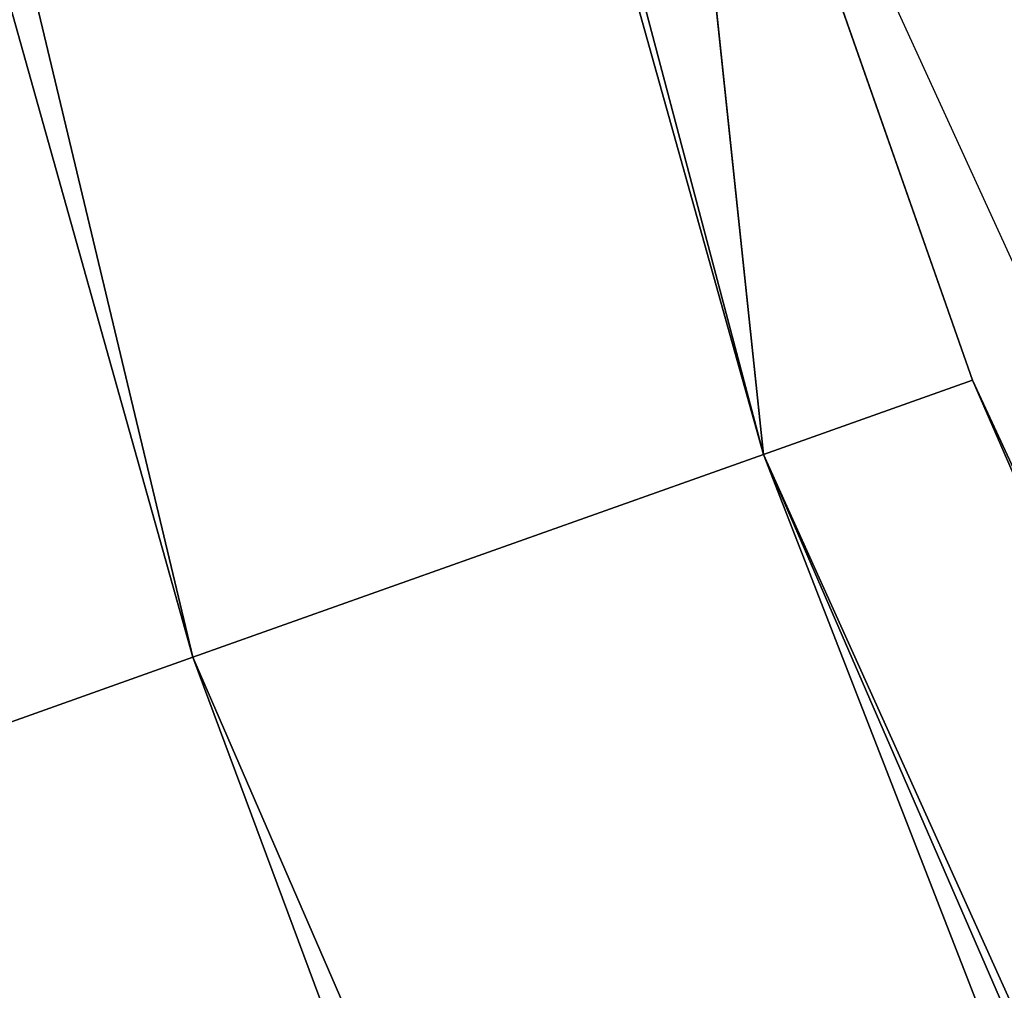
# Model space of a CAD drawing. Header units: millimetres. Extents: x 1 to 201, y 1 to 201.
# Tile 168 of 256: x 35.879 to 36.474, y 77.692 to 78.278. Entities that reach past the tile are written whole.
import ezdxf

# ---------------------------------------------------------------- set-up
doc = ezdxf.new("R2010")
doc.units = ezdxf.units.MM
doc.header["$LTSCALE"] = 25.4
doc.layers.get('0').update_dxf_attribs({"true_color": 0xff5454})

# ---------------------------------------------------------------- blocks, each defined once
blk = doc.blocks.new('MERIDA-LED-9514.STL#1')
at = {"color": 7, "true_color": 0xffffff}
mesh = blk.add_polyface(dxfattribs=at)
corners = [(33.93274, 87.06326, -43), (36.32888, 78.01588, -43.5), (33.80156, 87.036, -43.5)]
mesh.append_faces([[corners[k] for k in face] for face in [(0, 1, 2)]], dxfattribs={"color": 7})
mesh = blk.add_polyface(dxfattribs=at)
corners = [(33.93274, 87.06326, -43), (36.26744, 78.59584, -43), (36.32888, 78.01588, -43.5)]
mesh.append_faces([[corners[k] for k in face] for face in [(0, 1, 2)]], dxfattribs={"color": 7})
mesh = blk.add_polyface(dxfattribs=at)
corners = [(33.80156, 87.036, -43.5), (35.98399, 77.8933, -43.86602), (33.4432, 86.96153, -43.86602), (36.32888, 78.01588, -43.5)]
mesh.append_faces([[corners[k] for k in face] for face in [(0, 1, 2), (1, 0, 3)]], dxfattribs={"vtx0": -1, "color": 7})
mesh = blk.add_polyface(dxfattribs=at)
corners = [(33.4432, 86.96153, -43.86602), (35.51286, 77.72586, -44), (32.95365, 86.8598, -44), (35.98399, 77.8933, -43.86602)]
mesh.append_faces([[corners[k] for k in face] for face in [(0, 1, 2), (1, 0, 3)]], dxfattribs={"vtx0": -1, "color": 7})
mesh = blk.add_polyface(dxfattribs=at)
corners = [(36.26744, 78.59584, -33), (41.67725, 66.75, -33), (36.45512, 78.06075, -43)]
mesh.append_faces([[corners[k] for k in face] for face in [(0, 1, 2)]], dxfattribs={"color": 7})
mesh = blk.add_polyface(dxfattribs=at)
corners = [(36.26744, 78.59584, -33), (36.45512, 78.06075, -43), (36.26744, 78.59584, -43)]
mesh.append_faces([[corners[k] for k in face] for face in [(0, 1, 2)]], dxfattribs={"color": 7})
mesh = blk.add_polyface(dxfattribs=at)
corners = [(36.26744, 78.59584, -43), (36.45512, 78.06075, -43), (36.32888, 78.01588, -43.5)]
mesh.append_faces([[corners[k] for k in face] for face in [(0, 1, 2)]], dxfattribs={"color": 7})
mesh = blk.add_polyface(dxfattribs=at)
corners = [(35.32244, 78.26877, -32), (40.81123, 66.25, -43), (40.81123, 66.25, -32), (35.32244, 78.26877, -43)]
mesh.append_faces([[corners[k] for k in face] for face in [(0, 1, 2), (1, 0, 3)]], dxfattribs={"vtx0": -1, "color": 7})
mesh = blk.add_polyface(dxfattribs=at)
corners = [(36.32888, 78.01588, -43.5), (40.17986, 69.48554, -43), (40.06091, 69.4239, -43.5), (36.45512, 78.06075, -43)]
mesh.append_faces([[corners[k] for k in face] for face in [(0, 1, 2), (1, 0, 3)]], dxfattribs={"vtx0": -1, "color": 7})
mesh = blk.add_polyface(dxfattribs=at)
corners = [(36.45512, 78.06075, -43), (41.67725, 66.75, -33), (40.17986, 69.48554, -43)]
mesh.append_faces([[corners[k] for k in face] for face in [(0, 1, 2)]], dxfattribs={"color": 7})
mesh = blk.add_polyface(dxfattribs=at)
corners = [(36.32888, 78.01588, -43.5), (39.73592, 69.25551, -43.86602), (35.98399, 77.8933, -43.86602), (40.06091, 69.4239, -43.5)]
mesh.append_faces([[corners[k] for k in face] for face in [(0, 1, 2), (1, 0, 3)]], dxfattribs={"vtx0": -1, "color": 7})
mesh = blk.add_polyface(dxfattribs=at)
corners = [(35.98399, 77.8933, -43.86602), (39.29197, 69.02547, -44), (35.51286, 77.72586, -44), (39.73592, 69.25551, -43.86602)]
mesh.append_faces([[corners[k] for k in face] for face in [(0, 1, 2), (1, 0, 3)]], dxfattribs={"vtx0": -1, "color": 7})

msp = doc.modelspace()

# ---------------------------------------------------------------- block references
at = {"color": 0}
msp.add_blockref('MERIDA-LED-9514.STL#1', (0, 0), dxfattribs=at)

doc.saveas('drawing.dxf')
